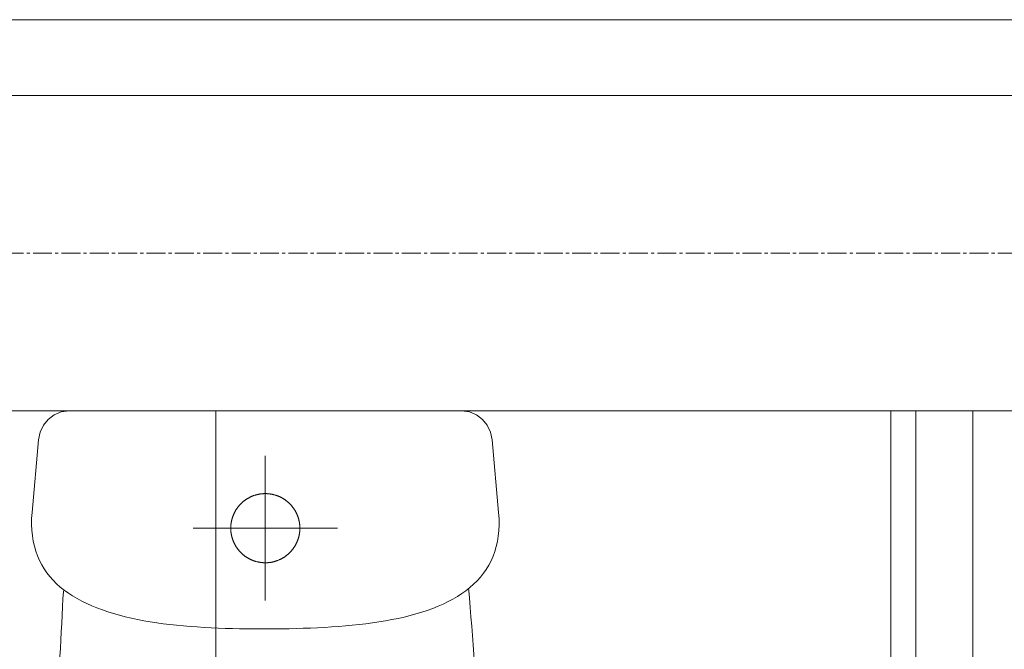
# Model space of a CAD drawing. Header units: centimetres. Extents: x 88729 to 133553, y -16225 to 14174.
# Tile 197 of 231: x 92234 to 92312, y -6333 to -6283. Entities that reach past the tile are written whole.
import ezdxf
from ezdxf.enums import TextEntityAlignment as Align

# ---------------------------------------------------------------- set-up
doc = ezdxf.new("R2010")
doc.units = ezdxf.units.CM
doc.linetypes.add('CENTER2', pattern=[1.125, 0.75, -0.125, 0.125, -0.125])
doc.layers.add('A-ARMATURA', color=252, linetype='Continuous', lineweight=5)
doc.layers.add('PR_izolacja', color=252, linetype='Continuous', lineweight=20)
for name, color, linetype in [('A-OS', 252, 'CENTER2'), ('A-SCIANY', 252, 'Continuous'), ('A-SUFITY', 252, 'Continuous'), ('E_PODKLAD', 7, 'Continuous'), ('mat', 252, 'Continuous'), ('R-MET-IWE', 252, 'Continuous')]:
    doc.layers.add(name, color=color, linetype=linetype)
doc.styles.get("Standard").update_dxf_attribs({"font": 'txt.shx'})
doc.linetypes.add('BATTING', pattern='A,0.00254,-2.54,[134,LTYPESHP.SHX,S=2.54,R=0,X=-2.54,Y=0],-5.08,[134,LTYPESHP.SHX,S=2.54,R=180,X=2.54,Y=0],-2.54', length=10.16254)

# ---------------------------------------------------------------- blocks, each defined once
blk = doc.blocks.new('A$C04280096')
at = {"layer": 'A-ARMATURA'}
for p, q in [((-161.82, -0.83), (-155.43, 0)), ((-155.43, 0), (155.43, 0)), ((155.43, 0), (161.82, -0.83)), ((-176, -11.46), (-172.25, -6.79)), ((-172.25, -6.79), (-167.48, -3.17)), ((-167.48, -3.17), (-161.82, -0.83)), ((161.82, -0.83), (167.48, -3.17)), ((167.48, -3.17), (172.25, -6.79)), ((172.25, -6.79), (176, -11.47)), ((-178.58, -16.96), (-176, -11.46)), ((176, -11.47), (178.58, -16.97)), ((-184.97, -80.5), (-179.85, -23.06)), ((-179.85, -23.06), (-178.58, -16.96)), ((178.58, -16.97), (179.85, -23.06)), ((179.85, -23.06), (184.97, -80.5)), ((0, -150.3), (0, -35.69)), ((-15.13, -70.16), (-15.37, -70.32)), ((-14.89, -70), (-15.13, -70.16)), ((-14.65, -69.84), (-14.89, -70)), ((-14.41, -69.69), (-14.65, -69.84)), ((-14.16, -69.54), (-14.41, -69.69)), ((-13.92, -69.39), (-14.16, -69.54)), ((-13.67, -69.25), (-13.92, -69.39)), ((-13.42, -69.11), (-13.67, -69.25)), ((-13.17, -68.97), (-13.42, -69.11)), ((-12.92, -68.83), (-13.17, -68.97)), ((-12.66, -68.7), (-12.92, -68.83)), ((-12.41, -68.57), (-12.66, -68.7)), ((-12.15, -68.44), (-12.41, -68.57)), ((-11.89, -68.31), (-12.15, -68.44)), ((-11.63, -68.19), (-11.89, -68.31)), ((-11.37, -68.07), (-11.63, -68.19)), ((-11.11, -67.95), (-11.37, -68.07)), ((-10.85, -67.84), (-11.11, -67.95)), ((-10.58, -67.72), (-10.85, -67.84)), ((-10.32, -67.62), (-10.58, -67.72)), ((-10.05, -67.51), (-10.32, -67.62)), ((-9.79, -67.4), (-10.05, -67.51)), ((-9.52, -67.3), (-9.79, -67.4)), ((-9.25, -67.21), (-9.52, -67.3)), ((-8.98, -67.11), (-9.25, -67.21)), ((-8.71, -67.02), (-8.98, -67.11)), ((-8.43, -66.93), (-8.71, -67.02)), ((-8.16, -66.84), (-8.43, -66.93)), ((-7.89, -66.76), (-8.16, -66.84)), ((-7.61, -66.68), (-7.89, -66.76)), ((-7.33, -66.6), (-7.61, -66.68)), ((-7.06, -66.52), (-7.33, -66.6)), ((-6.78, -66.45), (-7.06, -66.52)), ((-6.5, -66.38), (-6.78, -66.45)), ((-6.22, -66.31), (-6.5, -66.38)), ((-5.94, -66.25), (-6.22, -66.31)), ((-5.66, -66.19), (-5.94, -66.25)), ((-5.38, -66.13), (-5.66, -66.19)), ((-5.1, -66.08), (-5.38, -66.13)), ((-4.82, -66.02), (-5.1, -66.08)), ((-4.54, -65.97), (-4.82, -66.02)), ((-4.25, -65.93), (-4.54, -65.97)), ((-3.97, -65.89), (-4.25, -65.93)), ((-3.68, -65.85), (-3.97, -65.89)), ((-3.4, -65.81), (-3.68, -65.85)), ((-3.12, -65.77), (-3.4, -65.81)), ((-2.83, -65.74), (-3.12, -65.77)), ((-2.54, -65.72), (-2.83, -65.74)), ((-2.26, -65.69), (-2.54, -65.72)), ((-1.97, -65.67), (-2.26, -65.69)), ((-1.69, -65.65), (-1.97, -65.67)), ((-1.4, -65.63), (-1.69, -65.65)), ((-1.11, -65.62), (-1.4, -65.63)), ((-0.83, -65.61), (-1.11, -65.62)), ((-0.54, -65.6), (-0.83, -65.61)), ((-0.25, -65.6), (-0.54, -65.6)), ((0.03, -65.6), (-0.25, -65.6)), ((0.32, -65.6), (0.03, -65.6)), ((0.61, -65.6), (0.32, -65.6)), ((0.89, -65.61), (0.61, -65.6)), ((1.18, -65.62), (0.89, -65.61)), ((1.47, -65.64), (1.18, -65.62)), ((1.75, -65.65), (1.47, -65.64)), ((2.04, -65.67), (1.75, -65.65)), ((2.33, -65.7), (2.04, -65.67)), ((2.61, -65.72), (2.33, -65.7)), ((2.9, -65.75), (2.61, -65.72)), ((3.18, -65.78), (2.9, -65.75)), ((3.47, -65.82), (3.18, -65.78)), ((3.75, -65.86), (3.47, -65.82)), ((4.04, -65.9), (3.75, -65.86)), ((4.32, -65.94), (4.04, -65.9)), ((4.6, -65.99), (4.32, -65.94)), ((4.88, -66.04), (4.6, -65.99)), ((5.17, -66.09), (4.88, -66.04)), ((5.45, -66.14), (5.17, -66.09)), ((5.73, -66.2), (5.45, -66.14)), ((6.01, -66.26), (5.73, -66.2)), ((6.29, -66.33), (6.01, -66.26)), ((6.57, -66.4), (6.29, -66.33)), ((6.85, -66.47), (6.57, -66.4)), ((7.12, -66.54), (6.85, -66.47)), ((7.4, -66.62), (7.12, -66.54)), ((7.68, -66.69), (7.4, -66.62)), ((7.95, -66.78), (7.68, -66.69)), ((8.22, -66.86), (7.95, -66.78)), ((8.5, -66.95), (8.22, -66.86)), ((8.77, -67.04), (8.5, -66.95)), ((9.04, -67.13), (8.77, -67.04)), ((9.31, -67.23), (9.04, -67.13)), ((9.58, -67.33), (9.31, -67.23)), ((9.85, -67.43), (9.58, -67.33)), ((10.12, -67.53), (9.85, -67.43)), ((10.38, -67.64), (10.12, -67.53)), ((10.65, -67.75), (10.38, -67.64)), ((10.91, -67.86), (10.65, -67.75)), ((11.17, -67.98), (10.91, -67.86)), ((11.43, -68.1), (11.17, -67.98)), ((11.69, -68.22), (11.43, -68.1)), ((11.95, -68.34), (11.69, -68.22)), ((12.21, -68.47), (11.95, -68.34)), ((12.47, -68.6), (12.21, -68.47)), ((12.72, -68.73), (12.47, -68.6)), ((12.98, -68.86), (12.72, -68.73)), ((13.23, -69), (12.98, -68.86)), ((13.48, -69.14), (13.23, -69)), ((13.73, -69.28), (13.48, -69.14)), ((13.97, -69.43), (13.73, -69.28)), ((14.22, -69.58), (13.97, -69.43)), ((14.46, -69.73), (14.22, -69.58)), ((14.71, -69.88), (14.46, -69.73)), ((14.95, -70.03), (14.71, -69.88)), ((15.19, -70.19), (14.95, -70.03)), ((15.43, -70.35), (15.19, -70.19)), ((-22.96, -78.04), (-23.11, -78.28)), ((-22.8, -77.8), (-22.96, -78.04)), ((-22.64, -77.57), (-22.8, -77.8)), ((-22.48, -77.33), (-22.64, -77.57)), ((-22.31, -77.09), (-22.48, -77.33)), ((-22.14, -76.86), (-22.31, -77.09)), ((-21.97, -76.63), (-22.14, -76.86)), ((-21.8, -76.4), (-21.97, -76.63)), ((-21.63, -76.17), (-21.8, -76.4)), ((-21.45, -75.95), (-21.63, -76.17)), ((-21.27, -75.73), (-21.45, -75.95)), ((-21.09, -75.5), (-21.27, -75.73)), ((-20.9, -75.28), (-21.09, -75.5)), ((-20.72, -75.07), (-20.9, -75.28)), ((-20.53, -74.85), (-20.72, -75.07)), ((-20.34, -74.64), (-20.53, -74.85)), ((-20.14, -74.42), (-20.34, -74.64)), ((-19.95, -74.21), (-20.14, -74.42)), ((-19.75, -74.01), (-19.95, -74.21)), ((-19.55, -73.8), (-19.75, -74.01)), ((-19.35, -73.6), (-19.55, -73.8)), ((-19.14, -73.39), (-19.35, -73.6)), ((-18.94, -73.2), (-19.14, -73.39)), ((-18.73, -73), (-18.94, -73.2)), ((-18.52, -72.8), (-18.73, -73)), ((-18.31, -72.61), (-18.52, -72.8)), ((-18.09, -72.42), (-18.31, -72.61)), ((-17.87, -72.23), (-18.09, -72.42)), ((-17.66, -72.05), (-17.87, -72.23)), ((-17.44, -71.86), (-17.66, -72.05)), ((-17.21, -71.68), (-17.44, -71.86)), ((-16.99, -71.5), (-17.21, -71.68)), ((-16.76, -71.32), (-16.99, -71.5)), ((-16.54, -71.15), (-16.76, -71.32)), ((-16.31, -70.98), (-16.54, -71.15)), ((-16.08, -70.81), (-16.31, -70.98)), ((-15.84, -70.64), (-16.08, -70.81)), ((-15.61, -70.48), (-15.84, -70.64)), ((-15.37, -70.32), (-15.61, -70.48)), ((15.66, -70.52), (15.43, -70.35)), ((15.9, -70.68), (15.66, -70.52)), ((16.13, -70.85), (15.9, -70.68)), ((16.36, -71.02), (16.13, -70.85)), ((16.59, -71.19), (16.36, -71.02)), ((16.82, -71.37), (16.59, -71.19)), ((17.04, -71.54), (16.82, -71.37)), ((17.27, -71.72), (17.04, -71.54)), ((17.49, -71.91), (17.27, -71.72)), ((17.71, -72.09), (17.49, -71.91)), ((17.93, -72.28), (17.71, -72.09)), ((18.14, -72.46), (17.93, -72.28)), ((18.36, -72.66), (18.14, -72.46)), ((18.57, -72.85), (18.36, -72.66)), ((18.78, -73.04), (18.57, -72.85)), ((18.99, -73.24), (18.78, -73.04)), ((19.19, -73.44), (18.99, -73.24)), ((19.39, -73.64), (19.19, -73.44)), ((19.6, -73.85), (19.39, -73.64)), ((19.8, -74.05), (19.6, -73.85)), ((19.99, -74.26), (19.8, -74.05)), ((20.19, -74.47), (19.99, -74.26)), ((20.38, -74.69), (20.19, -74.47)), ((20.57, -74.9), (20.38, -74.69)), ((20.76, -75.12), (20.57, -74.9)), ((20.95, -75.33), (20.76, -75.12)), ((21.13, -75.56), (20.95, -75.33)), ((21.31, -75.78), (21.13, -75.56)), ((21.49, -76), (21.31, -75.78)), ((21.67, -76.23), (21.49, -76)), ((21.84, -76.46), (21.67, -76.23)), ((22.01, -76.69), (21.84, -76.46)), ((22.18, -76.92), (22.01, -76.69)), ((22.35, -77.15), (22.18, -76.92)), ((22.51, -77.38), (22.35, -77.15)), ((22.68, -77.62), (22.51, -77.38)), ((22.84, -77.86), (22.68, -77.62)), ((22.99, -78.1), (22.84, -77.86)), ((-185.34, -90.09), (-185.28, -85.38)), ((-185.28, -85.38), (-184.97, -80.5)), ((-26.45, -85.87), (-26.53, -86.15)), ((-26.38, -85.59), (-26.45, -85.87)), ((-26.3, -85.32), (-26.38, -85.59)), ((-26.22, -85.04), (-26.3, -85.32)), ((-26.13, -84.77), (-26.22, -85.04)), ((-26.04, -84.49), (-26.13, -84.77)), ((-25.95, -84.22), (-26.04, -84.49)), ((-25.86, -83.95), (-25.95, -84.22)), ((-25.76, -83.68), (-25.86, -83.95)), ((-25.67, -83.41), (-25.76, -83.68)), ((-25.56, -83.14), (-25.67, -83.41)), ((-25.46, -82.88), (-25.56, -83.14)), ((-25.35, -82.61), (-25.46, -82.88)), ((-25.24, -82.34), (-25.35, -82.61)), ((-25.13, -82.08), (-25.24, -82.34)), ((-25.01, -81.82), (-25.13, -82.08)), ((-24.89, -81.56), (-25.01, -81.82)), ((-24.77, -81.3), (-24.89, -81.56)), ((-24.65, -81.04), (-24.77, -81.3)), ((-24.52, -80.78), (-24.65, -81.04)), ((-24.39, -80.52), (-24.52, -80.78)), ((-24.26, -80.27), (-24.39, -80.52)), ((-24.13, -80.02), (-24.26, -80.27)), ((-23.99, -79.76), (-24.13, -80.02)), ((-23.85, -79.51), (-23.99, -79.76)), ((-23.71, -79.26), (-23.85, -79.51)), ((-23.56, -79.02), (-23.71, -79.26)), ((-23.42, -78.77), (-23.56, -79.02)), ((-23.27, -78.53), (-23.42, -78.77)), ((-23.11, -78.28), (-23.27, -78.53)), ((23.15, -78.34), (22.99, -78.1)), ((23.3, -78.58), (23.15, -78.34)), ((23.45, -78.83), (23.3, -78.58)), ((23.6, -79.08), (23.45, -78.83)), ((23.74, -79.32), (23.6, -79.08)), ((23.88, -79.57), (23.74, -79.32)), ((24.02, -79.82), (23.88, -79.57)), ((24.16, -80.08), (24.02, -79.82)), ((24.29, -80.33), (24.16, -80.08)), ((24.42, -80.58), (24.29, -80.33)), ((24.55, -80.84), (24.42, -80.58)), ((24.68, -81.1), (24.55, -80.84)), ((24.8, -81.36), (24.68, -81.1)), ((24.92, -81.62), (24.8, -81.36)), ((25.04, -81.88), (24.92, -81.62)), ((25.16, -82.14), (25.04, -81.88)), ((25.27, -82.41), (25.16, -82.14)), ((25.38, -82.67), (25.27, -82.41)), ((25.48, -82.94), (25.38, -82.67)), ((25.59, -83.21), (25.48, -82.94)), ((25.69, -83.47), (25.59, -83.21)), ((25.79, -83.74), (25.69, -83.47)), ((25.88, -84.01), (25.79, -83.74)), ((25.98, -84.29), (25.88, -84.01)), ((26.07, -84.56), (25.98, -84.29)), ((26.15, -84.83), (26.07, -84.56)), ((26.24, -85.11), (26.15, -84.83)), ((26.32, -85.38), (26.24, -85.11)), ((26.4, -85.66), (26.32, -85.38)), ((26.47, -85.93), (26.4, -85.66)), ((184.97, -80.5), (185.28, -85.44)), ((185.28, -85.44), (185.34, -90.2)), ((-185.15, -94.62), (-185.34, -90.09)), ((-57.3, -92.99), (57.3, -92.99)), ((-27.39, -92.67), (-27.4, -92.96)), ((-27.4, -92.96), (-27.39, -93.24)), ((-27.38, -92.1), (-27.39, -92.38)), ((-27.39, -92.38), (-27.39, -92.67)), ((-27.39, -93.24), (-27.39, -93.53)), ((-27.39, -93.53), (-27.38, -93.82)), ((-27.37, -91.81), (-27.38, -92.1)), ((-27.36, -91.52), (-27.37, -91.81)), ((-27.34, -91.24), (-27.36, -91.52)), ((-27.32, -90.95), (-27.34, -91.24)), ((-27.3, -90.67), (-27.32, -90.95)), ((-27.27, -90.38), (-27.3, -90.67)), ((-27.24, -90.09), (-27.27, -90.38)), ((-27.21, -89.81), (-27.24, -90.09)), ((-27.18, -89.52), (-27.21, -89.81)), ((-27.14, -89.24), (-27.18, -89.52)), ((-27.1, -88.96), (-27.14, -89.24)), ((-27.05, -88.67), (-27.1, -88.96)), ((-27.01, -88.39), (-27.05, -88.67)), ((-26.96, -88.11), (-27.01, -88.39)), ((-26.9, -87.82), (-26.96, -88.11)), ((-26.85, -87.54), (-26.9, -87.82)), ((-26.79, -87.26), (-26.85, -87.54)), ((-26.73, -86.98), (-26.79, -87.26)), ((-26.66, -86.7), (-26.73, -86.98)), ((-26.6, -86.42), (-26.66, -86.7)), ((-26.53, -86.15), (-26.6, -86.42)), ((26.54, -86.21), (26.47, -85.93)), ((26.61, -86.49), (26.54, -86.21)), ((26.68, -86.77), (26.61, -86.49)), ((26.74, -87.05), (26.68, -86.77)), ((26.8, -87.33), (26.74, -87.05)), ((26.86, -87.61), (26.8, -87.33)), ((26.92, -87.89), (26.86, -87.61)), ((26.97, -88.17), (26.92, -87.89)), ((27.02, -88.46), (26.97, -88.17)), ((27.06, -88.74), (27.02, -88.46)), ((27.11, -89.02), (27.06, -88.74)), ((27.15, -89.31), (27.11, -89.02)), ((27.18, -89.59), (27.15, -89.31)), ((27.22, -89.88), (27.18, -89.59)), ((27.25, -90.16), (27.22, -89.88)), ((27.28, -90.45), (27.25, -90.16)), ((27.3, -90.73), (27.28, -90.45)), ((27.32, -91.02), (27.3, -90.73)), ((27.34, -91.3), (27.32, -91.02)), ((27.36, -91.59), (27.34, -91.3)), ((27.37, -91.88), (27.36, -91.59)), ((27.38, -92.16), (27.37, -91.88)), ((27.39, -92.45), (27.38, -92.16)), ((27.38, -93.89), (27.39, -93.6)), ((27.39, -92.74), (27.39, -92.45)), ((27.4, -93.03), (27.39, -92.74)), ((27.39, -93.32), (27.4, -93.03)), ((27.39, -93.6), (27.39, -93.32)), ((27.4, -92.99), (27.4, -92.99)), ((27.4, -93.03), (27.4, -93.03)), ((185.34, -90.2), (185.15, -94.79)), ((-184.71, -99), (-185.15, -94.62)), ((-184.04, -103.2), (-184.71, -99)), ((-27.38, -93.82), (-27.37, -94.1)), ((-27.37, -94.1), (-27.36, -94.39)), ((-27.36, -94.39), (-27.34, -94.68)), ((-27.34, -94.68), (-27.32, -94.96)), ((-27.32, -94.96), (-27.3, -95.25)), ((-27.3, -95.25), (-27.28, -95.54)), ((-27.28, -95.54), (-27.25, -95.82)), ((-27.25, -95.82), (-27.22, -96.11)), ((-27.22, -96.11), (-27.18, -96.39)), ((-27.18, -96.39), (-27.15, -96.68)), ((-27.15, -96.68), (-27.11, -96.96)), ((-27.11, -96.96), (-27.06, -97.24)), ((-27.06, -97.24), (-27.02, -97.53)), ((-27.02, -97.53), (-26.97, -97.81)), ((-26.97, -97.81), (-26.92, -98.09)), ((-26.92, -98.09), (-26.86, -98.37)), ((-26.86, -98.37), (-26.8, -98.65)), ((-26.8, -98.65), (-26.74, -98.93)), ((-26.74, -98.93), (-26.68, -99.21)), ((-26.68, -99.21), (-26.61, -99.49)), ((-26.61, -99.49), (-26.54, -99.77)), ((-26.54, -99.77), (-26.47, -100.05)), ((-26.47, -100.05), (-26.4, -100.33)), ((-26.4, -100.33), (-26.32, -100.6)), ((-26.32, -100.6), (-26.24, -100.88)), ((-26.24, -100.88), (-26.15, -101.15)), ((-26.15, -101.15), (-26.07, -101.42)), ((-26.07, -101.42), (-25.98, -101.7)), ((26.04, -101.49), (26.13, -101.22)), ((26.13, -101.22), (26.22, -100.95)), ((26.22, -100.95), (26.3, -100.67)), ((26.3, -100.67), (26.38, -100.4)), ((26.38, -100.4), (26.45, -100.12)), ((26.45, -100.12), (26.53, -99.84)), ((26.53, -99.84), (26.6, -99.56)), ((26.6, -99.56), (26.66, -99.28)), ((26.66, -99.28), (26.73, -99)), ((26.73, -99), (26.79, -98.72)), ((26.79, -98.72), (26.85, -98.44)), ((26.85, -98.44), (26.9, -98.16)), ((26.9, -98.16), (26.96, -97.88)), ((26.96, -97.88), (27.01, -97.6)), ((27.01, -97.6), (27.05, -97.32)), ((27.05, -97.32), (27.1, -97.03)), ((27.1, -97.03), (27.14, -96.75)), ((27.14, -96.75), (27.17, -96.46)), ((27.17, -96.46), (27.21, -96.18)), ((27.21, -96.18), (27.24, -95.89)), ((27.24, -95.89), (27.27, -95.61)), ((27.27, -95.61), (27.3, -95.32)), ((27.3, -95.32), (27.32, -95.04)), ((27.32, -95.04), (27.34, -94.75)), ((27.34, -94.75), (27.36, -94.46)), ((27.36, -94.46), (27.37, -94.18)), ((27.37, -94.18), (27.38, -93.89)), ((184.7, -99.21), (184.02, -103.46)), ((185.15, -94.79), (184.7, -99.21)), ((-183.13, -107.25), (-184.04, -103.2)), ((-182, -111.14), (-183.13, -107.25)), ((-25.98, -101.7), (-25.88, -101.97)), ((-25.88, -101.97), (-25.79, -102.24)), ((-25.79, -102.24), (-25.69, -102.51)), ((-25.69, -102.51), (-25.59, -102.78)), ((-25.59, -102.78), (-25.48, -103.04)), ((-25.48, -103.04), (-25.38, -103.31)), ((-25.38, -103.31), (-25.27, -103.58)), ((-25.27, -103.58), (-25.16, -103.84)), ((-25.16, -103.84), (-25.04, -104.1)), ((-25.04, -104.1), (-24.92, -104.36)), ((-24.92, -104.36), (-24.8, -104.62)), ((-24.8, -104.62), (-24.68, -104.88)), ((-24.68, -104.88), (-24.55, -105.14)), ((-24.55, -105.14), (-24.43, -105.4)), ((-24.43, -105.4), (-24.29, -105.65)), ((-24.29, -105.65), (-24.16, -105.91)), ((-24.16, -105.91), (-24.02, -106.16)), ((-24.02, -106.16), (-23.88, -106.41)), ((-23.88, -106.41), (-23.74, -106.66)), ((-23.74, -106.66), (-23.6, -106.91)), ((-23.6, -106.91), (-23.45, -107.15)), ((-23.45, -107.15), (-23.3, -107.4)), ((-23.3, -107.4), (-23.15, -107.64)), ((-23.15, -107.64), (-23, -107.88)), ((-23, -107.88), (-22.84, -108.12)), ((-22.84, -108.12), (-22.68, -108.36)), ((-22.68, -108.36), (-22.52, -108.6)), ((-22.52, -108.6), (-22.35, -108.83)), ((-22.35, -108.83), (-22.18, -109.07)), ((-22.18, -109.07), (-22.01, -109.3)), ((21.97, -109.36), (22.14, -109.13)), ((22.14, -109.13), (22.31, -108.89)), ((22.31, -108.89), (22.47, -108.66)), ((22.47, -108.66), (22.64, -108.42)), ((22.64, -108.42), (22.8, -108.18)), ((22.8, -108.18), (22.96, -107.94)), ((22.96, -107.94), (23.11, -107.7)), ((23.11, -107.7), (23.26, -107.46)), ((23.26, -107.46), (23.41, -107.22)), ((23.41, -107.22), (23.56, -106.97)), ((23.56, -106.97), (23.71, -106.72)), ((23.71, -106.72), (23.85, -106.47)), ((23.85, -106.47), (23.99, -106.22)), ((23.99, -106.22), (24.13, -105.97)), ((24.13, -105.97), (24.26, -105.72)), ((24.26, -105.72), (24.39, -105.46)), ((24.39, -105.46), (24.52, -105.21)), ((24.52, -105.21), (24.65, -104.95)), ((24.65, -104.95), (24.77, -104.69)), ((24.77, -104.69), (24.89, -104.43)), ((24.89, -104.43), (25.01, -104.17)), ((25.01, -104.17), (25.13, -103.91)), ((25.13, -103.91), (25.24, -103.64)), ((25.24, -103.64), (25.35, -103.38)), ((25.35, -103.38), (25.46, -103.11)), ((25.46, -103.11), (25.56, -102.85)), ((25.56, -102.85), (25.66, -102.58)), ((25.66, -102.58), (25.76, -102.31)), ((25.76, -102.31), (25.86, -102.04)), ((25.86, -102.04), (25.95, -101.77)), ((25.95, -101.77), (26.04, -101.49)), ((183.1, -107.54), (181.95, -111.46)), ((184.02, -103.46), (183.1, -107.54)), ((-180.65, -114.88), (-182, -111.14)), ((-179.08, -118.47), (-180.65, -114.88)), ((-22.01, -109.3), (-21.84, -109.53)), ((-21.84, -109.53), (-21.67, -109.76)), ((-21.67, -109.76), (-21.49, -109.98)), ((-21.49, -109.98), (-21.31, -110.21)), ((-21.31, -110.21), (-21.13, -110.43)), ((-21.13, -110.43), (-20.95, -110.65)), ((-20.95, -110.65), (-20.76, -110.87)), ((-20.76, -110.87), (-20.57, -111.08)), ((-20.57, -111.08), (-20.38, -111.3)), ((-20.38, -111.3), (-20.19, -111.51)), ((-20.19, -111.51), (-19.99, -111.72)), ((-19.99, -111.72), (-19.8, -111.93)), ((-19.8, -111.93), (-19.6, -112.13)), ((-19.6, -112.13), (-19.4, -112.34)), ((-19.4, -112.34), (-19.19, -112.54)), ((-19.19, -112.54), (-18.99, -112.74)), ((-18.99, -112.74), (-18.78, -112.94)), ((-18.78, -112.94), (-18.57, -113.13)), ((-18.57, -113.13), (-18.36, -113.33)), ((-18.36, -113.33), (-18.14, -113.52)), ((-18.14, -113.52), (-17.93, -113.71)), ((-17.93, -113.71), (-17.71, -113.89)), ((-17.71, -113.89), (-17.49, -114.08)), ((-17.49, -114.08), (-17.27, -114.26)), ((-17.27, -114.26), (-17.04, -114.44)), ((-17.04, -114.44), (-16.82, -114.62)), ((-16.82, -114.62), (-16.59, -114.79)), ((-16.59, -114.79), (-16.36, -114.96)), ((-16.36, -114.96), (-16.13, -115.14)), ((-16.13, -115.14), (-15.9, -115.3)), ((-15.9, -115.3), (-15.66, -115.47)), ((-15.66, -115.47), (-15.43, -115.63)), ((-15.43, -115.63), (-15.19, -115.79)), ((-15.19, -115.79), (-14.95, -115.95)), ((-14.95, -115.95), (-14.71, -116.1)), ((-14.71, -116.1), (-14.47, -116.26)), ((-14.47, -116.26), (-14.22, -116.41)), ((-14.22, -116.41), (-13.98, -116.55)), ((-13.98, -116.55), (-13.73, -116.7)), ((-13.73, -116.7), (-13.48, -116.84)), ((-13.48, -116.84), (-13.23, -116.98)), ((-13.23, -116.98), (-12.98, -117.12)), ((12.91, -117.15), (13.17, -117.02)), ((13.17, -117.02), (13.42, -116.88)), ((13.42, -116.88), (13.67, -116.74)), ((13.67, -116.74), (13.91, -116.59)), ((13.91, -116.59), (14.16, -116.44)), ((14.16, -116.44), (14.41, -116.3)), ((14.41, -116.3), (14.65, -116.14)), ((14.65, -116.14), (14.89, -115.99)), ((14.89, -115.99), (15.13, -115.83)), ((15.13, -115.83), (15.37, -115.67)), ((15.37, -115.67), (15.6, -115.51)), ((15.6, -115.51), (15.84, -115.34)), ((15.84, -115.34), (16.07, -115.18)), ((16.07, -115.18), (16.3, -115.01)), ((16.3, -115.01), (16.53, -114.84)), ((16.53, -114.84), (16.76, -114.66)), ((16.76, -114.66), (16.99, -114.49)), ((16.99, -114.49), (17.21, -114.31)), ((17.21, -114.31), (17.43, -114.12)), ((17.43, -114.12), (17.65, -113.94)), ((17.65, -113.94), (17.87, -113.76)), ((17.87, -113.76), (18.09, -113.57)), ((18.09, -113.57), (18.3, -113.38)), ((18.3, -113.38), (18.52, -113.18)), ((18.52, -113.18), (18.73, -112.99)), ((18.73, -112.99), (18.94, -112.79)), ((18.94, -112.79), (19.14, -112.59)), ((19.14, -112.59), (19.35, -112.39)), ((19.35, -112.39), (19.55, -112.19)), ((19.55, -112.19), (19.75, -111.98)), ((19.75, -111.98), (19.95, -111.77)), ((19.95, -111.77), (20.14, -111.56)), ((20.14, -111.56), (20.33, -111.35)), ((20.33, -111.35), (20.53, -111.14)), ((20.53, -111.14), (20.71, -110.92)), ((20.71, -110.92), (20.9, -110.7)), ((20.9, -110.7), (21.09, -110.48)), ((21.09, -110.48), (21.27, -110.26)), ((21.27, -110.26), (21.45, -110.04)), ((21.45, -110.04), (21.62, -109.81)), ((21.62, -109.81), (21.8, -109.59)), ((21.8, -109.59), (21.97, -109.36)), ((180.58, -115.23), (178.98, -118.84)), ((181.95, -111.46), (180.58, -115.23)), ((-177.3, -121.91), (-179.08, -118.47)), ((-175.32, -125.21), (-177.3, -121.91)), ((-12.98, -117.12), (-12.72, -117.25)), ((-12.72, -117.25), (-12.47, -117.39)), ((-12.47, -117.39), (-12.21, -117.52)), ((-12.21, -117.52), (-11.96, -117.64)), ((-11.96, -117.64), (-11.7, -117.77)), ((-11.7, -117.77), (-11.44, -117.89)), ((-11.44, -117.89), (-11.18, -118.01)), ((-11.18, -118.01), (-10.91, -118.12)), ((-10.91, -118.12), (-10.65, -118.23)), ((-10.65, -118.23), (-10.38, -118.34)), ((-10.38, -118.34), (-10.12, -118.45)), ((-10.12, -118.45), (-9.85, -118.56)), ((-9.85, -118.56), (-9.58, -118.66)), ((-9.58, -118.66), (-9.31, -118.76)), ((-9.31, -118.76), (-9.04, -118.85)), ((-9.04, -118.85), (-8.77, -118.95)), ((-8.77, -118.95), (-8.5, -119.04)), ((-8.5, -119.04), (-8.23, -119.12)), ((-8.23, -119.12), (-7.95, -119.21)), ((-7.95, -119.21), (-7.68, -119.29)), ((-7.68, -119.29), (-7.4, -119.37)), ((-7.4, -119.37), (-7.13, -119.45)), ((-7.13, -119.45), (-6.85, -119.52)), ((-6.85, -119.52), (-6.57, -119.59)), ((-6.57, -119.59), (-6.29, -119.66)), ((-6.29, -119.66), (-6.01, -119.72)), ((-6.01, -119.72), (-5.73, -119.78)), ((-5.73, -119.78), (-5.45, -119.84)), ((-5.45, -119.84), (-5.17, -119.9)), ((-5.17, -119.9), (-4.89, -119.95)), ((-4.89, -119.95), (-4.6, -120)), ((-4.6, -120), (-4.32, -120.04)), ((-4.32, -120.04), (-4.04, -120.09)), ((-4.04, -120.09), (-3.75, -120.13)), ((-3.75, -120.13), (-3.47, -120.17)), ((-3.47, -120.17), (-3.18, -120.2)), ((-3.18, -120.2), (-2.9, -120.23)), ((-2.9, -120.23), (-2.61, -120.26)), ((-2.61, -120.26), (-2.33, -120.29)), ((-2.33, -120.29), (-2.04, -120.31)), ((-2.04, -120.31), (-1.76, -120.33)), ((-1.76, -120.33), (-1.47, -120.35)), ((-1.47, -120.35), (-1.18, -120.36)), ((-1.18, -120.36), (-0.9, -120.37)), ((-0.9, -120.37), (-0.61, -120.38)), ((-0.61, -120.38), (-0.32, -120.39)), ((-0.32, -120.39), (-0.04, -120.39)), ((-0.04, -120.39), (0.25, -120.39)), ((0.25, -120.39), (0.54, -120.38)), ((0.54, -120.38), (0.82, -120.38)), ((0.82, -120.38), (1.11, -120.37)), ((1.11, -120.37), (1.4, -120.35)), ((1.4, -120.35), (1.68, -120.34)), ((1.68, -120.34), (1.97, -120.32)), ((1.97, -120.32), (2.26, -120.29)), ((2.26, -120.29), (2.54, -120.27)), ((2.54, -120.27), (2.83, -120.24)), ((2.83, -120.24), (3.11, -120.21)), ((3.11, -120.21), (3.4, -120.18)), ((3.4, -120.18), (3.68, -120.14)), ((3.68, -120.14), (3.97, -120.1)), ((3.97, -120.1), (4.25, -120.06)), ((4.25, -120.06), (4.53, -120.01)), ((4.53, -120.01), (4.82, -119.96)), ((4.82, -119.96), (5.1, -119.91)), ((5.1, -119.91), (5.38, -119.85)), ((5.38, -119.85), (5.66, -119.8)), ((5.66, -119.8), (5.94, -119.74)), ((5.94, -119.74), (6.22, -119.67)), ((6.22, -119.67), (6.5, -119.61)), ((6.5, -119.61), (6.78, -119.54)), ((6.78, -119.54), (7.06, -119.46)), ((7.06, -119.46), (7.33, -119.39)), ((7.33, -119.39), (7.61, -119.31)), ((7.61, -119.31), (7.88, -119.23)), ((7.88, -119.23), (8.16, -119.15)), ((8.16, -119.15), (8.43, -119.06)), ((8.43, -119.06), (8.7, -118.97)), ((8.7, -118.97), (8.97, -118.88)), ((8.97, -118.88), (9.25, -118.78)), ((9.25, -118.78), (9.52, -118.68)), ((9.52, -118.68), (9.78, -118.58)), ((9.78, -118.58), (10.05, -118.48)), ((10.05, -118.48), (10.32, -118.37)), ((10.32, -118.37), (10.58, -118.26)), ((10.58, -118.26), (10.85, -118.15)), ((10.85, -118.15), (11.11, -118.03)), ((11.11, -118.03), (11.37, -117.92)), ((11.37, -117.92), (11.63, -117.8)), ((11.63, -117.8), (11.89, -117.67)), ((11.89, -117.67), (12.15, -117.55)), ((12.15, -117.55), (12.4, -117.42)), ((12.4, -117.42), (12.66, -117.29)), ((12.66, -117.29), (12.91, -117.15)), ((177.18, -122.29), (175.16, -125.6)), ((178.98, -118.84), (177.18, -122.29)), ((-173.14, -128.36), (-175.32, -125.21)), ((-170.76, -131.37), (-173.14, -128.36)), ((-168.2, -134.25), (-170.76, -131.37)), ((170.54, -131.78), (167.94, -134.67)), ((172.95, -128.76), (170.54, -131.78)), ((175.16, -125.6), (172.95, -128.76)), ((-165.45, -137), (-168.2, -134.25)), ((-162.53, -139.61), (-165.45, -137)), ((-159.44, -142.1), (-162.53, -139.61)), ((162.19, -140.02), (159.06, -142.51)), ((165.16, -137.41), (162.19, -140.02)), ((167.94, -134.67), (165.16, -137.41)), ((-160.46, -148.9), (-159.94, -143.35)), ((-159.94, -143.35), (-159.8, -141.81)), ((-156.18, -144.47), (-159.44, -142.1)), ((-152.76, -146.71), (-156.18, -144.47)), ((-149.19, -148.84), (-152.76, -146.71)), ((152.29, -147.1), (148.67, -149.21)), ((155.76, -144.86), (152.29, -147.1)), ((159.06, -142.51), (155.76, -144.86)), ((161.15, -140.85), (161.32, -142.74)), ((161.32, -142.74), (161.82, -148.3)), ((-145.47, -150.85), (-149.19, -148.84)), ((-141.61, -152.75), (-145.47, -150.85)), ((-137.6, -154.55), (-141.61, -152.75)), ((-133.47, -156.23), (-137.6, -154.55)), ((136.94, -154.87), (132.76, -156.54)), ((140.99, -153.1), (136.94, -154.87)), ((144.91, -151.21), (140.99, -153.1)), ((148.67, -149.21), (144.91, -151.21)), ((-129.21, -157.82), (-133.47, -156.23)), ((-124.83, -159.3), (-129.21, -157.82)), ((-120.34, -160.69), (-124.83, -159.3)), ((-115.74, -161.98), (-120.34, -160.69)), ((-111.03, -163.18), (-115.74, -161.98)), ((-106.22, -164.3), (-111.03, -163.18)), ((110.06, -163.38), (105.2, -164.47)), ((114.82, -162.2), (110.06, -163.38)), ((119.47, -160.93), (114.82, -162.2)), ((124.02, -159.56), (119.47, -160.93)), ((128.45, -158.1), (124.02, -159.56)), ((132.76, -156.54), (128.45, -158.1)), ((-101.32, -165.33), (-106.22, -164.3)), ((-96.34, -166.28), (-101.32, -165.33)), ((-91.27, -167.15), (-96.34, -166.28)), ((-86.13, -167.94), (-91.27, -167.15)), ((-80.92, -168.66), (-86.13, -167.94)), ((-75.64, -169.31), (-80.92, -168.66)), ((-70.3, -169.9), (-75.64, -169.31)), ((-64.91, -170.42), (-70.3, -169.9)), ((-59.47, -170.88), (-64.91, -170.42)), ((-53.99, -171.29), (-59.47, -170.88)), ((-48.48, -171.63), (-53.99, -171.29)), ((-42.93, -171.93), (-48.48, -171.63)), ((46.93, -171.61), (41.35, -171.9)), ((52.49, -171.27), (46.93, -171.61)), ((58.01, -170.88), (52.49, -171.27)), ((63.5, -170.43), (58.01, -170.88)), ((68.93, -169.93), (63.5, -170.43)), ((74.31, -169.36), (68.93, -169.93)), ((79.64, -168.73), (74.31, -169.36)), ((84.9, -168.03), (79.64, -168.73)), ((90.09, -167.25), (84.9, -168.03)), ((95.21, -166.41), (90.09, -167.25)), ((100.25, -165.48), (95.21, -166.41)), ((105.2, -164.47), (100.25, -165.48)), ((-37.36, -172.18), (-42.93, -171.93)), ((-31.76, -172.38), (-37.36, -172.18)), ((-26.15, -172.54), (-31.76, -172.38)), ((-20.54, -172.66), (-26.15, -172.54)), ((-14.92, -172.75), (-20.54, -172.66)), ((-9.3, -172.8), (-14.92, -172.75)), ((-3.69, -172.82), (-9.3, -172.8)), ((1.9, -172.81), (-3.69, -172.82)), ((7.53, -172.78), (1.9, -172.81)), ((1.9, -172.81), (1.9, -172.81)), ((13.18, -172.71), (7.53, -172.78)), ((18.82, -172.62), (13.18, -172.71)), ((24.47, -172.5), (18.82, -172.62)), ((30.11, -172.34), (24.47, -172.5)), ((35.74, -172.14), (30.11, -172.34)), ((41.35, -171.9), (35.74, -172.14))]:
    blk.add_line(p, q, dxfattribs=at)
at = {"layer": 'A-ARMATURA', "linetype": 'Continuous'}
for centre, radius, start, end in [((-5010.96, -574.67), 5190.32, 2.07305, 4.71198), ((-8576.26, 264.4), 8425.94, 355.762455, 357.188478)]:
    blk.add_arc(centre, radius, start, end, dxfattribs=at)
blk = doc.blocks.new('A$C6D4569AD')
at = {"layer": 'A-ARMATURA', "xscale": -0.09999999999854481, "yscale": 0.1000000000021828, "zscale": 0.1, "rotation": 270}
blk.add_blockref('A$C04280096', (15.03, 0), dxfattribs=at)
blk = doc.blocks.new('A$Ce817dbbb')
at = {"layer": 'A-OS', "color": 252, "lineweight": 9, "ltscale": 2}
blk.add_line((-165.896, -16766.517), (3323.946, -16766.517), dxfattribs=at)
at = {"layer": 'A-SCIANY', "color": 252, "lineweight": 9, "ltscale": 3}
for p, q in [((1004.104, -16779.017), (629.104, -16779.017)), ((901.104, -16919.017), (901.104, -16779.017)), ((903.104, -16919.017), (903.104, -16779.017))]:
    blk.add_line(p, q, dxfattribs=at)
at = {"layer": 'A-SUFITY', "lineweight": 0, "ltscale": 0.1}
for p, q in [((847.604, -17079.017), (847.604, -16779.017)), ((907.604, -17079.017), (907.604, -16779.017))]:
    blk.add_line(p, q, dxfattribs=at)
at = {"layer": 'mat', "color": 252, "lineweight": 9}
blk.add_line((-140.896, -16754.017), (1004.104, -16754.017), dxfattribs=at)
at = {"layer": 'PR_izolacja', "color": 252, "linetype": 'BATTING', "lineweight": 9, "ltscale": 0.28}
blk.add_line((-134.896, -16748.017), (998.104, -16748.017), dxfattribs=at)
at = {"layer": 'A-ARMATURA', "color": 252, "lineweight": 9, "xscale": -1, "rotation": 270}
blk.add_blockref('A$C6D4569AD', (851.52, -16794.047), dxfattribs=at)
at = {"layer": 'R-MET-IWE', "color": 252, "lineweight": 9, "width": 0.75}
for tag, rotation, p in [('0-', 90, (-1139.045, -4143.611)), ('0-', 90, (-1113.045, -4143.611)), ('0-', 90, (-1087.045, -4143.611)), ('2-', 90, (-796.045, -4143.611)), ('2-', 90, (-505.045, -4143.611)), ('0-', 90, (-480.045, -4143.611)), ('0-', 90, (-456.045, -4143.611)), ('2-', 90, (-166.045, -4143.611)), ('2-', 90, (-625.663, -4833.611)), ('2-', 90, (-599.663, -4833.611)), ('2-', 90, (-573.663, -4833.611)), ('0-', 180, (-2169.638, -4848.468)), ('0-', 180, (-2169.638, -4873.468)), ('0-', 180, (-2169.638, -4899.468)), ('-2', 90, (-1661.47, -4961.645)), ('-2', 90, (-1636.47, -4961.645)), ('0-', 270, (-1489.782, -4968.061)), ('0-', 270, (-1464.782, -4968.061)), ('0-', 270, (-1439.782, -4968.061)), ('0-', 270, (-1364.782, -4968.061)), ('0-', 270, (-1339.782, -4968.061)), ('0-', 270, (-1314.782, -4968.061)), ('0-', 270, (328.218, -4968.061)), ('0-', 270, (354.218, -4968.061)), ('0-', 270, (1256.218, -4968.061)), ('0-', 270, (1282.218, -4968.061)), ('0-', 90, (-513.045, -5496.611)), ('0-', 90, (-487.045, -5496.611)), ('K.S.-', 90, (-487.045, -5766.111)), ('0-', 90, (-513.045, -5766.111)), ('1-', 90, (-539.045, -6114.611)), ('0-', 90, (-513.045, -6114.611)), ('0-', 90, (-487.045, -6114.611)), ('0-', 90, (301.955, -6545.611)), ('0-', 90, (327.955, -6545.611)), ('0-', 90, (353.955, -6545.611)), ('0-', 90, (416.113, -6545.611)), ('0-', 90, (1255.955, -6545.611)), ('0-', 90, (1281.955, -6545.611)), ('1-', 90, (2382.955, -6845.611)), ('1-', 90, (2408.955, -6845.611)), ('1-', 90, (2434.955, -6845.611)), ('1-', 90, (2827.955, -6845.611)), ('1-', 90, (2853.955, -6845.611)), ('1-', 90, (2879.955, -6845.611)), ('<-2', 90, (-910.64, -10482.409)), ('2->', 90, (-718.146, -10854.38)), ('2->', 90, (-692.146, -10854.38)), ('2->', 90, (-744.146, -10870.803)), ('-0', 90, (-186.093, -12450.121)), ('1-', 90, (2264.472, -12866.38)), ('1-', 90, (2290.472, -12866.38)), ('1-', 90, (2316.472, -12866.38)), ('1-', 90, (2709.472, -12866.38)), ('1-', 90, (2735.472, -12866.38)), ('1-', 90, (2761.472, -12866.38)), ('<-KL', 90, (-700.012, -16780.913)), ('-0', 90, (-179.939, -18957.533)), ('0->', 90, (-1257.528, -23179.046)), ('0->', 90, (-1231.528, -23179.046)), ('0->', 90, (-1205.528, -23179.046)), ('0->', 90, (-600.528, -23179.046)), ('0->', 90, (-574.528, -23179.046)), ('0->', 90, (-1692.528, -24074.046)), ('0->', 90, (-1666.528, -24074.046)), ('0->', 90, (-1640.528, -24074.046)), ('0->', 90, (-1486.528, -24074.046)), ('0->', 90, (-1460.528, -24074.046)), ('0->', 90, (-1434.528, -24074.046)), ('<-0', 90, (-499.818, -24383.565)), ('<-0', 90, (-298.109, -24383.565)), ('<-0', 180, (-587.122, -25088.859)), ('<-0', 270, (-496.631, -25202.677)), ('<-0', 180, (-1353.253, -25419.359)), ('<-0', 180, (-1187.253, -25444.101)), ('<-0', 90, (-179.614, -25454.222)), ('<-0', 90, (-69.593, -26375.359)), ('<-0', 90, (-43.593, -26375.359))]:
    blk.add_attdef(tag, text='', height=17, rotation=rotation, dxfattribs=at).set_placement(p, align=Align.MIDDLE)
for tag, p in [('2-', (1424.812, -4179.204)), ('2-', (1424.812, -4205.204)), ('K.S.-', (-76.891, -4264.204)), ('KL-', (-613.132, -4292.185)), ('1-', (-613.132, -4312.185)), ('1-', (-613.132, -4332.185)), ('K.S.-', (1414.126, -4333.662)), ('0-', (-70.188, -4341.204)), ('0-', (469.812, -4341.204)), ('1-', (-613.132, -4352.185)), ('0-', (1424.812, -4361.204)), ('0-', (-70.188, -4367.204)), ('1-', (469.812, -4367.204)), ('0-', (1099.812, -4368.204)), ('2-', (1424.812, -4387.204)), ('1-', (-70.188, -4393.204)), ('1-', (469.812, -4393.204)), ('1-', (1099.812, -4394.204)), ('2-', (1424.812, -4413.204)), ('2-', (-70.188, -4419.204)), ('2-', (1099.812, -4420.204)), ('2-', (469.812, -4444.204)), ('K.S.-', (-76.891, -4445.204)), ('2-', (1099.812, -4446.204)), ('2-', (469.812, -4470.204)), ('2-', (-825.188, -4496.204)), ('2-', (-825.188, -4522.204)), ('2-', (-70.188, -4574.204)), ('2-', (-70.188, -4600.204)), ('K.S.-', (1089.126, -4600.662)), ('2-', (1099.812, -4653.204)), ('2-', (-70.188, -4669.204)), ('2-', (1099.812, -4679.204)), ('-1', (1806.777, -4690.779)), ('1-', (-70.188, -4695.204)), ('2-', (1099.812, -4705.204)), ('-1', (1806.777, -4716.295)), ('K.S.-', (-73.204, -4721.204)), ('-1', (1806.777, -4743.07)), ('FR-', (-70.188, -4747.204)), ('0-', (-1066.188, -6382.704)), ('0-', (-1066.188, -6408.704)), ('2-', (1729.812, -6586.204)), ('2-', (1729.812, -6612.204)), ('2-', (1729.812, -6638.204)), ('2-', (1729.812, -6664.204)), ('K.S.-', (469.812, -6788.204)), ('1-', (-962.188, -6915.204)), ('1-', (-460.188, -6923.204)), ('1-', (469.812, -6923.204)), ('2-', (1729.812, -6923.204)), ('1-', (-460.188, -6949.204)), ('1-', (469.812, -6949.204)), ('2-', (1729.812, -6949.204)), ('K.S.-', (2901.812, -6960.204)), ('2-', (1729.812, -6975.204)), ('2-', (1729.812, -7001.204)), ('2-', (-460.188, -7026.204)), ('0-', (469.812, -7026.204)), ('2-', (-460.188, -7052.204)), ('0-', (469.812, -7052.204)), ('2-', (-460.188, -7078.204)), ('2-', (469.812, -7078.204)), ('1-', (2901.812, -7088.204)), ('2-', (469.812, -7104.204)), ('1-', (2901.812, -7114.204)), ('0-', (1729.812, -7131.204)), ('2-', (-460.188, -7141.204)), ('0-', (1729.812, -7157.204)), ('2-', (-460.188, -7167.204)), ('2-', (469.812, -7181.204)), ('2-', (1729.812, -7183.204)), ('0-', (-460.188, -7193.204)), ('2-', (469.812, -7207.204)), ('2-', (1729.812, -7209.204)), ('K.S.-', (-470.874, -7217.662)), ('2-', (469.812, -7233.204)), ('2-', (1729.812, -7235.204)), ('1-', (-460.188, -7245.204)), ('2-', (469.812, -7259.204)), ('2-', (1729.812, -7261.204)), ('2-', (1729.812, -7287.204)), ('2-', (-460.188, -7297.204)), ('2->', (-943.671, -10542.973)), ('-1', (1688.294, -10711.548)), ('-1', (1688.294, -10737.548)), ('-1', (1688.294, -10763.548)), ('<-2', (1685.551, -12605.392)), ('2->', (1611.329, -12636.472)), ('2->', (1611.329, -12658.973)), ('2->', (1590.766, -12684.973)), ('K.S.-', (2783.329, -12980.973)), ('2->', (-578.671, -13046.973)), ('2->', (-578.671, -13072.973)), ('<-2', (-476.881, -13105.942)), ('1-', (2783.329, -13108.973)), ('1-', (2783.329, -13134.973)), ('<-1', (-610.787, -16857.829)), ('<-1', (-610.787, -16877.829)), ('<-1', (1688.294, -17218.96)), ('<-1', (1688.294, -17244.96)), ('<-1', (1688.294, -17270.96)), ('<-1', (-478.914, -18553.429)), ('<-0', (-2287.983, -23879.575)), ('<-0', (-2287.983, -23905.575)), ('<-0', (-2287.983, -23931.575)), ('<-0', (-343.077, -24738.183)), ('<-0', (-478.914, -25059.683))]:
    blk.add_attdef(tag, text='', height=17, dxfattribs=at).set_placement(p, align=Align.MIDDLE)

msp = doc.modelspace()

# ---------------------------------------------------------------- block references
at = {"layer": 'E_PODKLAD'}
msp.add_blockref('A$Ce817dbbb', (91401.874, 10465.391), dxfattribs=at)

doc.saveas('drawing.dxf')
